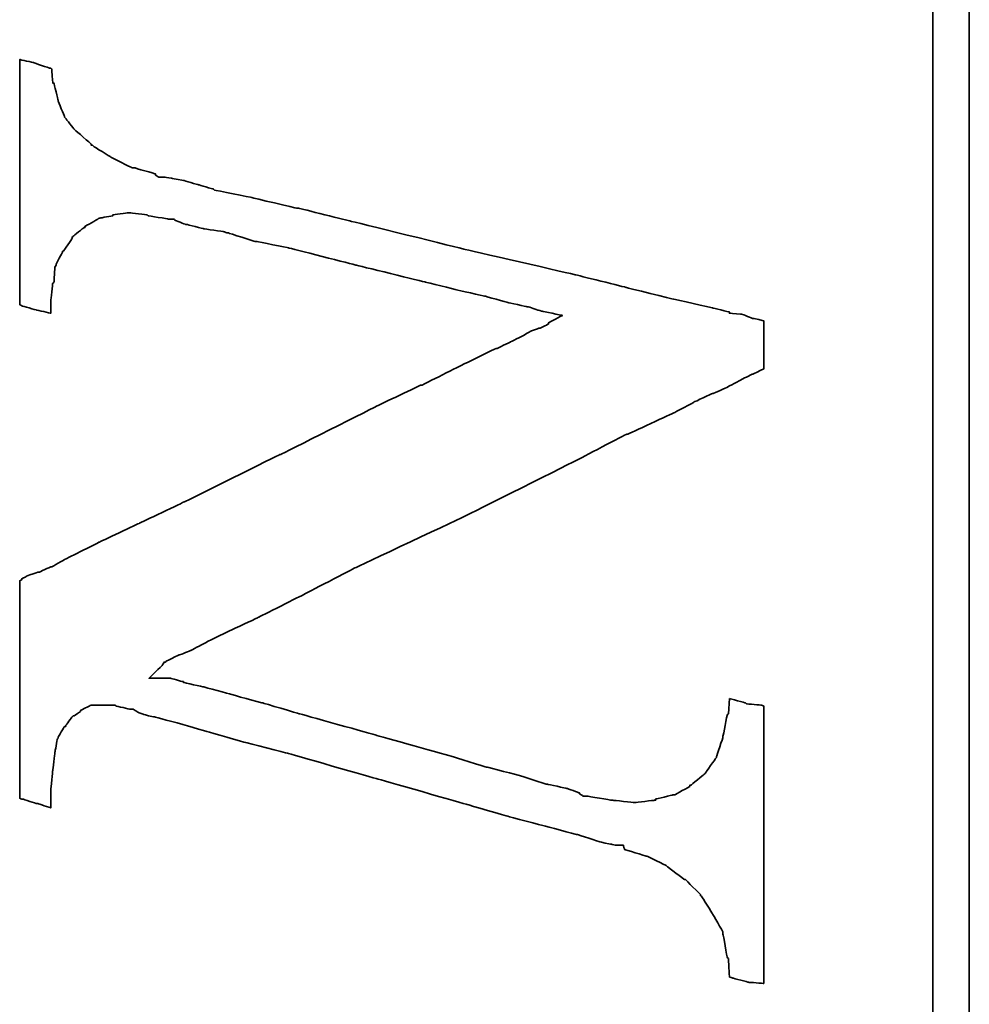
# Model space of a CAD drawing. Header units: millimetres. Extents: x 13 to 139, y 34 to 107.
# Tile 42 of 46: x 90.32 to 91.72, y 74.98 to 76.43. Entities that reach past the tile are written whole.
import ezdxf

# ---------------------------------------------------------------- set-up
doc = ezdxf.new("R2010")
doc.units = ezdxf.units.MM
doc.layers.add('DIM', color=4, linetype='CONTINUOUS')
doc.layers.add('layer 1', color=7, linetype='CONTINUOUS')

# ---------------------------------------------------------------- blocks, each defined once
blk = doc.blocks.new('TBI MOTION logo(完整正式版)')
at = {"layer": 'layer 1', "color": 22, "lineweight": 35}
for points, knots in [([(58.92625, -7.91875), (58.92625, -7.91875), (58.58625, -7.89375), (58.58625, -7.89375), (58.58625, -7.89375), (58.58625, -7.89375), (58.56625, -7.87125), (58.56625, -7.87125), (58.56625, -7.87125), (58.56625, -7.87125), (58.08375, -7.77375), (58.08375, -7.77375), (58.08375, -7.77375), (58.08375, -7.77375), (58.06125, -7.77375), (58.06125, -7.77375), (58.06125, -7.77375), (58.06125, -7.77375), (57.62625, -7.63125), (57.62625, -7.63125), (57.62625, -7.63125), (57.62625, -7.63125), (57.60625, -7.63125), (57.60625, -7.63125), (57.60625, -7.63125), (57.60625, -7.63125), (57.58125, -7.60625), (57.58125, -7.60625), (57.58125, -7.60625), (57.58125, -7.60625), (57.26625, -7.38875), (57.26625, -7.38875), (57.26625, -7.38875), (57.26625, -7.38875), (57.24625, -7.36875), (57.24625, -7.36875), (57.24625, -7.36875), (57.24625, -7.36875), (57.22125, -7.34375), (57.22125, -7.34375), (57.22125, -7.34375), (57.22125, -7.34375), (56.98125, -7.05375), (56.98125, -7.05375), (56.98125, -7.05375), (56.98125, -7.05375), (56.98125, -7.02875), (56.98125, -7.02875), (56.98125, -7.02875), (56.98125, -7.02875), (56.95625, -7.02875), (56.95625, -7.02875), (56.95625, -7.02875), (56.95625, -7.02875), (56.76625, -6.69625), (56.76625, -6.69625), (56.76625, -6.69625), (56.76625, -6.69625), (56.76625, -6.67125), (56.76625, -6.67125), (56.76625, -6.67125), (56.76625, -6.67125), (56.76625, -6.64875), (56.76625, -6.64875), (56.76625, -6.64875), (56.76625, -6.64875), (56.67125, -6.26375), (56.67125, -6.26375), (56.67125, -6.26375), (56.67125, -6.26375), (56.64625, -6.26375), (56.64625, -6.26375), (56.64625, -6.26375), (56.64625, -6.26375), (56.64625, -6.23875), (56.64625, -6.23875), (56.64625, -6.23875), (56.64625, -6.23875), (56.59625, -5.80875), (56.59625, -5.80875), (56.59625, -5.80875), (56.59625, -5.80875), (56.59625, -5.78375), (56.59625, -5.78375), (56.59625, -5.78375), (56.59625, -5.78375), (56.64625, -5.30375), (56.64625, -5.30375), (56.64625, -5.30375), (56.64625, -5.30375), (56.64625, -5.27875), (56.64625, -5.27875), (56.64625, -5.27875), (56.64625, -5.27875), (56.74125, -4.72875), (56.74125, -4.72875), (56.74125, -4.72875), (56.74125, -4.72875), (56.74125, -4.67875), (56.74125, -4.67875), (56.74125, -4.67875), (56.74125, -4.67875), (56.74125, -4.63375), (56.74125, -4.63375), (56.74125, -4.63375), (56.74125, -4.63375), (56.79125, -4.55875), (56.79125, -4.55875), (56.79125, -4.55875), (56.79125, -4.55875), (56.81125, -4.55875), (56.81125, -4.55875), (56.81125, -4.55875), (56.81125, -4.55875), (56.91125, -4.27375), (56.91125, -4.27375), (56.91125, -4.27375), (56.91125, -4.27375), (57.00625, -3.83874), (57.00625, -3.83874), (57.00625, -3.83874), (57.00625, -3.83874), (57.00625, -3.81374), (57.00625, -3.81374), (57.00625, -3.81374), (57.00625, -3.81374), (57.19875, -3.21374), (57.19875, -3.21374), (57.19875, -3.21374), (57.19875, -3.21374), (57.38625, -2.49625), (57.38625, -2.49625), (57.38625, -2.49625), (57.38625, -2.49625), (57.38625, -2.47374), (57.38625, -2.47374), (57.38625, -2.47374), (57.38625, -2.47374), (57.62625, -1.70375), (57.62625, -1.70375), (57.62625, -1.70375), (57.62625, -1.70375), (58.10625, 0.00125), (58.10625, 0.00125), (58.10625, 0.00125), (58.10625, 0.00125), (58.58625, 1.72625), (58.58625, 1.72625), (58.58625, 1.72625), (58.58625, 1.72625), (58.82625, 2.54125), (58.82625, 2.54125), (58.82625, 2.54125), (58.82625, 2.54125), (58.82625, 2.56374), (58.82625, 2.56374), (58.82625, 2.56374), (58.82625, 2.56374), (59.02125, 3.26125), (59.02125, 3.26125), (59.02125, 3.26125), (59.02125, 3.26125), (59.18625, 3.86125), (59.18625, 3.86125), (59.18625, 3.86125), (59.18625, 3.86125), (59.28625, 4.31875), (59.28625, 4.31875), (59.28625, 4.31875), (59.28625, 4.31875), (59.30625, 4.31875), (59.30625, 4.31875), (59.30625, 4.31875), (59.30625, 4.31875), (59.30625, 4.34125), (59.30625, 4.34125), (59.30625, 4.34125), (59.30625, 4.34125), (59.38125, 4.60625), (59.38125, 4.60625), (59.38125, 4.60625), (59.38125, 4.60625), (59.38125, 4.65125), (59.38125, 4.65125), (59.38125, 4.65125), (59.38125, 4.65125), (59.38125, 5.08625), (59.38125, 5.08625), (59.38125, 5.08625), (59.38125, 5.08625), (59.66625, 4.79624), (59.66625, 4.79624), (59.66625, 4.79624), (59.66625, 4.79624), (59.74125, 4.75124), (59.74125, 4.75124), (59.74125, 4.75124), (59.74125, 4.75124), (59.74125, 4.72624), (59.74125, 4.72624), (59.74125, 4.72624), (59.74125, 4.72624), (59.76125, 4.70124), (59.76125, 4.70124), (59.76125, 4.70124), (59.76125, 4.70124), (59.81125, 4.60625), (59.81125, 4.60625), (59.81125, 4.60625), (59.81125, 4.60625), (59.90625, 4.41125), (59.90625, 4.41125), (59.90625, 4.41125), (59.90625, 4.41125), (59.90625, 4.39125), (59.90625, 4.39125), (59.90625, 4.39125), (59.90625, 4.39125), (60.00375, 4.15124), (60.00375, 4.15124), (60.00375, 4.15124), (60.00375, 4.15124), (60.14625, 3.88374), (60.14625, 3.88374), (60.14625, 3.88374), (60.14625, 3.88374), (60.34125, 3.50124), (60.34125, 3.50124), (60.34125, 3.50124), (60.34125, 3.50124), (60.53125, 3.09125), (60.53125, 3.09125), (60.53125, 3.09125), (60.53125, 3.09125), (60.74625, 2.63625), (60.74625, 2.63625), (60.74625, 2.63625), (60.74625, 2.63625), (61.25125, 1.63124), (61.25125, 1.63124), (61.25125, 1.63124), (61.25125, 1.63124), (61.85125, 0.47625), (61.85125, 0.47625), (61.85125, 0.47625), (61.85125, 0.47625), (63.02625, -2.01874), (63.02625, -2.01874), (63.02625, -2.01874), (63.02625, -2.01874), (64.27625, -4.51374), (64.27625, -4.51374), (64.27625, -4.51374), (64.27625, -4.51374), (64.85125, -5.61375), (64.85125, -5.61375), (64.85125, -5.61375), (64.85125, -5.61375), (64.85125, -5.64125), (64.85125, -5.64125), (64.85125, -5.64125), (64.85125, -5.64125), (65.32875, -6.67125), (65.32875, -6.67125), (65.32875, -6.67125), (65.32875, -6.67125), (65.57125, -7.12875), (65.57125, -7.12875), (65.57125, -7.12875), (65.57125, -7.12875), (65.76125, -7.53625), (65.76125, -7.53625), (65.76125, -7.53625), (65.76125, -7.53625), (65.76125, -7.55625), (65.76125, -7.55625), (65.76125, -7.55625), (65.76125, -7.55625), (65.90375, -7.87125), (65.90375, -7.87125), (65.90375, -7.87125), (65.90375, -7.87125), (66.07125, -8.18125), (66.07125, -8.18125), (66.07125, -8.18125), (66.07125, -8.18125), (66.19125, -8.42375), (66.19125, -8.42375), (66.19125, -8.42375), (66.19125, -8.42375), (66.19125, -8.44375), (66.19125, -8.44375), (66.19125, -8.44375), (66.19125, -8.44375), (66.29125, -8.63875), (66.29125, -8.63875), (66.29125, -8.63875), (66.29125, -8.63875), (66.31125, -8.68625), (66.31125, -8.68625), (66.31125, -8.68625), (66.31125, -8.68625), (66.38375, -8.68625), (66.38375, -8.68625), (66.38375, -8.68625), (66.38375, -8.68625), (66.84125, -8.68625), (66.84125, -8.68625), (66.84125, -8.68625), (66.84125, -8.68625), (67.29625, -8.68625), (67.29625, -8.68625), (67.29625, -8.68625), (67.29625, -8.68625), (67.36625, -8.68625), (67.36625, -8.68625), (67.36625, -8.68625), (67.36625, -8.68625), (67.39125, -8.68625), (67.39125, -8.68625), (67.39125, -8.68625), (67.39125, -8.68625), (67.44125, -8.46875), (67.44125, -8.46875), (67.44125, -8.46875), (67.44125, -8.46875), (67.44125, -8.44375), (67.44125, -8.44375), (67.44125, -8.44375), (67.44125, -8.44375), (67.53625, -8.20375), (67.53625, -8.20375), (67.53625, -8.20375), (67.53625, -8.20375), (67.56125, -7.94375), (67.56125, -7.94375), (67.56125, -7.94375), (67.56125, -7.94375), (67.56125, -7.91875), (67.56125, -7.91875), (67.56125, -7.91875), (67.56125, -7.91875), (67.58625, -7.91875), (67.58625, -7.91875), (67.58625, -7.91875), (67.58625, -7.91875), (67.68125, -7.53625), (67.68125, -7.53625), (67.68125, -7.53625), (67.68125, -7.53625), (67.87375, -6.67125), (67.87375, -6.67125), (67.87375, -6.67125), (67.87375, -6.67125), (68.13625, -5.61375), (68.13625, -5.61375), (68.13625, -5.61375), (68.13625, -5.61375), (68.42375, -4.46374), (68.42375, -4.46374), (68.42375, -4.46374), (68.42375, -4.46374), (68.99875, -1.96874), (68.99875, -1.96874), (68.99875, -1.96874), (68.99875, -1.96874), (69.62625, 0.57625), (69.62625, 0.57625), (69.62625, 0.57625), (69.62625, 0.57625), (69.91125, 1.72625), (69.91125, 1.72625), (69.91125, 1.72625), (69.91125, 1.72625), (69.91125, 1.77625), (69.91125, 1.77625), (69.91125, 1.77625), (69.91125, 1.77625), (70.15125, 2.78124), (70.15125, 2.78124), (70.15125, 2.78124), (70.15125, 2.78124), (70.32125, 3.62125), (70.32125, 3.62125), (70.32125, 3.62125), (70.32125, 3.62125), (70.34125, 3.64625), (70.34125, 3.64625), (70.34125, 3.64625), (70.34125, 3.64625), (70.44125, 3.98125), (70.44125, 3.98125), (70.44125, 3.98125), (70.44125, 3.98125), (70.53625, 4.31875), (70.53625, 4.31875), (70.53625, 4.31875), (70.53625, 4.31875), (70.58125, 4.55875), (70.58125, 4.55875), (70.58125, 4.55875), (70.58125, 4.55875), (70.60625, 4.72624), (70.60625, 4.72624), (70.60625, 4.72624), (70.60625, 4.72624), (70.60625, 4.79624), (70.60625, 4.79624), (70.60625, 4.79624), (70.60625, 4.79624), (70.60625, 4.87125), (70.60625, 4.87125), (70.60625, 4.87125), (70.60625, 4.87125), (70.65625, 4.94125), (70.65625, 4.94125), (70.65625, 4.94125), (70.65625, 4.94125), (70.68125, 4.94125), (70.68125, 4.94125), (70.68125, 4.94125), (70.68125, 4.94125), (70.82125, 5.42125), (70.82125, 5.42125), (70.82125, 5.42125), (70.82125, 5.42125), (70.82125, 5.44625), (70.82125, 5.44625), (70.82125, 5.44625), (70.82125, 5.44625), (70.82125, 5.47125), (70.82125, 5.47125), (70.82125, 5.47125), (70.82125, 5.47125), (71.06125, 5.94625), (71.06125, 5.94625), (71.06125, 5.94625), (71.06125, 5.94625), (71.30125, 6.33124), (71.30125, 6.33124), (71.30125, 6.33124), (71.30125, 6.33124), (71.32625, 6.35625), (71.32625, 6.35625), (71.32625, 6.35625), (71.32625, 6.35625), (71.32625, 6.38124), (71.32625, 6.38124), (71.32625, 6.38124), (71.32625, 6.38124), (71.35125, 6.38124), (71.35125, 6.38124), (71.35125, 6.38124), (71.35125, 6.38124), (71.66125, 6.74125), (71.66125, 6.74125), (71.66125, 6.74125), (71.66125, 6.74125), (71.68625, 6.76625), (71.68625, 6.76625), (71.68625, 6.76625), (71.68625, 6.76625), (71.92625, 6.95624), (71.92625, 6.95624), (71.92625, 6.95624), (71.92625, 6.95624), (71.95125, 6.98125), (71.95125, 6.98125), (71.95125, 6.98125), (71.95125, 6.98125), (71.97625, 6.98125), (71.97625, 6.98125), (71.97625, 6.98125), (71.97625, 6.98125), (72.31125, 7.12624), (72.31125, 7.12624), (72.31125, 7.12624), (72.31125, 7.12624), (72.33375, 7.12624), (72.33375, 7.12624), (72.33375, 7.12624), (72.33375, 7.12624), (72.71625, 7.21875), (72.71625, 7.21875), (72.71625, 7.21875), (72.71625, 7.21875), (72.71625, 7.24624), (72.71625, 7.24624), (72.71625, 7.24624), (72.71625, 7.24624), (72.74125, 7.24624), (72.74125, 7.24624), (72.74125, 7.24624), (72.74125, 7.24624), (73.03124, 7.26624), (73.03124, 7.26624), (73.03124, 7.26624), (73.03124, 7.26624), (73.05375, 7.29125), (73.05375, 7.29125), (73.05375, 7.29125), (73.05375, 7.29125), (73.05375, 7.31625), (73.05375, 7.31625), (73.05375, 7.31625), (73.05375, 7.31625), (73.17625, 7.67625), (73.17625, 7.67625), (73.17625, 7.67625), (73.17625, 7.67625), (73.24625, 7.98625), (73.24625, 7.98625), (73.24625, 7.98625), (73.24625, 7.98625), (73.19625, 7.98625), (73.19625, 7.98625), (73.19625, 7.98625), (73.19625, 7.98625), (72.93625, 7.98625), (72.93625, 7.98625), (72.93625, 7.98625), (72.93625, 7.98625), (72.55125, 7.98625), (72.55125, 7.98625), (72.55125, 7.98625), (72.55125, 7.98625), (72.09625, 7.98625), (72.09625, 7.98625), (72.09625, 7.98625), (72.09625, 7.98625), (71.64125, 7.98625), (71.64125, 7.98625), (71.64125, 7.98625), (71.64125, 7.98625), (70.53625, 7.98625), (70.53625, 7.98625), (70.53625, 7.98625), (70.53625, 7.98625), (69.47875, 7.98625), (69.47875, 7.98625), (69.47875, 7.98625), (69.47875, 7.98625), (68.95125, 7.98625), (68.95125, 7.98625), (68.95125, 7.98625), (68.95125, 7.98625), (68.52125, 7.98625), (68.52125, 7.98625), (68.52125, 7.98625), (68.52125, 7.98625), (68.13625, 7.98625), (68.13625, 7.98625), (68.13625, 7.98625), (68.13625, 7.98625), (67.87375, 7.98625), (67.87375, 7.98625), (67.87375, 7.98625), (67.87375, 7.98625), (67.75125, 7.98625), (67.75125, 7.98625), (67.75125, 7.98625), (67.75125, 7.98625), (67.72625, 7.94125), (67.72625, 7.94125), (67.72625, 7.94125), (67.72625, 7.94125), (67.63125, 7.60625), (67.63125, 7.60625), (67.63125, 7.60625), (67.63125, 7.60625), (67.56125, 7.29125), (67.56125, 7.29125), (67.56125, 7.29125), (67.56125, 7.29125), (67.72625, 7.29125), (67.72625, 7.29125), (67.72625, 7.29125), (67.72625, 7.29125), (67.82625, 7.29125), (67.82625, 7.29125), (67.82625, 7.29125), (67.82625, 7.29125), (67.84625, 7.29125), (67.84625, 7.29125), (67.84625, 7.29125), (67.84625, 7.29125), (68.23125, 7.24624), (68.23125, 7.24624), (68.23125, 7.24624), (68.23125, 7.24624), (68.25875, 7.21875), (68.25875, 7.21875), (68.25875, 7.21875), (68.25875, 7.21875), (68.59125, 7.19624), (68.59125, 7.19624), (68.59125, 7.19624), (68.59125, 7.19624), (68.64125, 7.17125), (68.64125, 7.17125), (68.64125, 7.17125), (68.64125, 7.17125), (68.66625, 7.17125), (68.66625, 7.17125), (68.66625, 7.17125), (68.66625, 7.17125), (68.92625, 7.02624), (68.92625, 7.02624), (68.92625, 7.02624), (68.92625, 7.02624), (68.95125, 7.02624), (68.95125, 7.02624), (68.95125, 7.02624), (68.95125, 7.02624), (68.95125, 7.00624), (68.95125, 7.00624), (68.95125, 7.00624), (68.95125, 7.00624), (69.23875, 6.81125), (69.23875, 6.81125), (69.23875, 6.81125), (69.23875, 6.81125), (69.26625, 6.81125), (69.26625, 6.81125), (69.26625, 6.81125), (69.26625, 6.81125), (69.28625, 6.78625), (69.28625, 6.78625), (69.28625, 6.78625), (69.28625, 6.78625), (69.47875, 6.54875), (69.47875, 6.54875), (69.47875, 6.54875), (69.47875, 6.54875), (69.47875, 6.52375), (69.47875, 6.52375), (69.47875, 6.52375), (69.47875, 6.52375), (69.50625, 6.52375), (69.50625, 6.52375), (69.50625, 6.52375), (69.50625, 6.52375), (69.67125, 6.23625), (69.67125, 6.23625), (69.67125, 6.23625), (69.67125, 6.23625), (69.69375, 6.21125), (69.69375, 6.21125), (69.69375, 6.21125), (69.69375, 6.21125), (69.69375, 6.18625), (69.69375, 6.18625), (69.69375, 6.18625), (69.69375, 6.18625), (69.74625, 5.89875), (69.74625, 5.89875), (69.74625, 5.89875), (69.74625, 5.89875), (69.76625, 5.89875), (69.76625, 5.89875), (69.76625, 5.89875), (69.76625, 5.89875), (69.81375, 5.56625), (69.81375, 5.56625), (69.81375, 5.56625), (69.81375, 5.56625), (69.81375, 5.54125), (69.81375, 5.54125), (69.81375, 5.54125), (69.81375, 5.54125), (69.81375, 5.51625), (69.81375, 5.51625), (69.81375, 5.51625), (69.81375, 5.51625), (69.76625, 5.13125), (69.76625, 5.13125), (69.76625, 5.13125), (69.76625, 5.13125), (69.74625, 5.10874), (69.74625, 5.10874), (69.74625, 5.10874), (69.74625, 5.10874), (69.67125, 4.65125), (69.67125, 4.65125), (69.67125, 4.65125), (69.67125, 4.65125), (69.67125, 4.55875), (69.67125, 4.55875), (69.67125, 4.55875), (69.67125, 4.55875), (69.67125, 4.53125), (69.67125, 4.53125), (69.67125, 4.53125), (69.67125, 4.53125), (69.64625, 4.50874), (69.64625, 4.50874), (69.64625, 4.50874), (69.64625, 4.50874), (69.55125, 4.27125), (69.55125, 4.27125), (69.55125, 4.27125), (69.55125, 4.27125), (69.55125, 4.24625), (69.55125, 4.24625), (69.55125, 4.24625), (69.55125, 4.24625), (69.45375, 3.86125), (69.45375, 3.86125), (69.45375, 3.86125), (69.45375, 3.86125), (69.38625, 3.40624), (69.38625, 3.40624), (69.38625, 3.40624), (69.38625, 3.40624), (69.35875, 3.33125), (69.35875, 3.33125), (69.35875, 3.33125), (69.35875, 3.33125), (69.35875, 3.30875), (69.35875, 3.30875), (69.35875, 3.30875), (69.35875, 3.30875), (69.16625, 2.71125), (69.16625, 2.71125), (69.16625, 2.71125), (69.16625, 2.71125), (69.16625, 2.66375), (69.16625, 2.66375), (69.16625, 2.66375), (69.16625, 2.66375), (69.02625, 1.96374), (69.02625, 1.96374), (69.02625, 1.96374), (69.02625, 1.96374), (68.64125, 0.45624), (68.64125, 0.45624), (68.64125, 0.45624), (68.64125, 0.45624), (68.25875, -1.10625), (68.25875, -1.10625), (68.25875, -1.10625), (68.25875, -1.10625), (68.08625, -1.80125), (68.08625, -1.80125), (68.08625, -1.80125), (68.08625, -1.80125), (67.94625, -2.42625), (67.94625, -2.42625), (67.94625, -2.42625), (67.94625, -2.42625), (67.80125, -2.95375), (67.80125, -2.95375), (67.80125, -2.95375), (67.80125, -2.95375), (67.70625, -3.38375), (67.70625, -3.38375), (67.70625, -3.38375), (67.70625, -3.38375), (67.70625, -3.40875), (67.70625, -3.40875), (67.70625, -3.40875), (67.70625, -3.40875), (67.63125, -3.62375), (67.63125, -3.62375), (67.63125, -3.62375), (67.63125, -3.62375), (67.60625, -3.72125), (67.60625, -3.72125), (67.60625, -3.72125), (67.60625, -3.72125), (67.51125, -4.17375), (67.51125, -4.17375), (67.51125, -4.17375), (67.51125, -4.17375), (67.34625, -3.86374), (67.34625, -3.86374), (67.34625, -3.86374), (67.34625, -3.86374), (67.32125, -3.86374), (67.32125, -3.86374), (67.32125, -3.86374), (67.32125, -3.86374), (67.27125, -3.76874), (67.27125, -3.76874), (67.27125, -3.76874), (67.27125, -3.76874), (67.22625, -3.67374), (67.22625, -3.67374), (67.22625, -3.67374), (67.22625, -3.67374), (67.22625, -3.64875), (67.22625, -3.64875), (67.22625, -3.64875), (67.22625, -3.64875), (67.15125, -3.45375), (67.15125, -3.45375), (67.15125, -3.45375), (67.15125, -3.45375), (67.05625, -3.28875), (67.05625, -3.28875), (67.05625, -3.28875), (67.05625, -3.28875), (66.91125, -3.00125), (66.91125, -3.00125), (66.91125, -3.00125), (66.91125, -3.00125), (66.77125, -2.71375), (66.77125, -2.71375), (66.77125, -2.71375), (66.77125, -2.71375), (66.77125, -2.68875), (66.77125, -2.68875), (66.77125, -2.68875), (66.77125, -2.68875), (66.41125, -1.94374), (66.41125, -1.94374), (66.41125, -1.94374), (66.41125, -1.94374), (65.95125, -1.03375), (65.95125, -1.03375), (65.95125, -1.03375), (65.95125, -1.03375), (65.95125, -1.00875), (65.95125, -1.00875), (65.95125, -1.00875), (65.95125, -1.00875), (65.49625, -0.04874), (65.49625, -0.04874), (65.49625, -0.04874), (65.49625, -0.04874), (64.39375, 2.13624), (64.39375, 2.13624), (64.39375, 2.13624), (64.39375, 2.13624), (64.39375, 2.15624), (64.39375, 2.15624), (64.39375, 2.15624), (64.39375, 2.15624), (63.33625, 4.29125), (63.33625, 4.29125), (63.33625, 4.29125), (63.33625, 4.29125), (62.85625, 5.30125), (62.85625, 5.30125), (62.85625, 5.30125), (62.85625, 5.30125), (62.42625, 6.21125), (62.42625, 6.21125), (62.42625, 6.21125), (62.42625, 6.21125), (62.04125, 6.98125), (62.04125, 6.98125), (62.04125, 6.98125), (62.04125, 6.98125), (61.87375, 7.26624), (61.87375, 7.26624), (61.87375, 7.26624), (61.87375, 7.26624), (61.87375, 7.29125), (61.87375, 7.29125), (61.87375, 7.29125), (61.87375, 7.29125), (61.75625, 7.55625), (61.75625, 7.55625), (61.75625, 7.55625), (61.75625, 7.55625), (61.75625, 7.58124), (61.75625, 7.58124), (61.75625, 7.58124), (61.75625, 7.58124), (61.68375, 7.79375), (61.68375, 7.79375), (61.68375, 7.79375), (61.68375, 7.79375), (61.61125, 7.94125), (61.61125, 7.94125), (61.61125, 7.94125), (61.61125, 7.94125), (61.58625, 7.94125), (61.58625, 7.94125), (61.58625, 7.94125), (61.58625, 7.94125), (61.56375, 7.98625), (61.56375, 7.98625), (61.56375, 7.98625), (61.56375, 7.98625), (61.41875, 7.98625), (61.41875, 7.98625), (61.41875, 7.98625), (61.41875, 7.98625), (61.18125, 7.98625), (61.18125, 7.98625), (61.18125, 7.98625), (61.18125, 7.98625), (60.84125, 7.98625), (60.84125, 7.98625), (60.84125, 7.98625), (60.84125, 7.98625), (60.02625, 7.98625), (60.02625, 7.98625), (60.02625, 7.98625), (60.02625, 7.98625), (59.11625, 7.98625), (59.11625, 7.98625), (59.11625, 7.98625), (59.11625, 7.98625), (58.15625, 7.98625), (58.15625, 7.98625), (58.15625, 7.98625), (58.15625, 7.98625), (57.34125, 7.98625), (57.34125, 7.98625), (57.34125, 7.98625), (57.34125, 7.98625), (57.00625, 7.98625), (57.00625, 7.98625), (57.00625, 7.98625), (57.00625, 7.98625), (56.76625, 7.98625), (56.76625, 7.98625), (56.76625, 7.98625), (56.76625, 7.98625), (56.69125, 7.98625), (56.69125, 7.98625), (56.69125, 7.98625), (56.69125, 7.98625), (56.67125, 7.94125), (56.67125, 7.94125), (56.67125, 7.94125), (56.67125, 7.94125), (56.67125, 7.91625), (56.67125, 7.91625), (56.67125, 7.91625), (56.67125, 7.91625), (56.57125, 7.60625), (56.57125, 7.60625), (56.57125, 7.60625), (56.57125, 7.60625), (56.57125, 7.58124), (56.57125, 7.58124), (56.57125, 7.58124), (56.57125, 7.58124), (56.47625, 7.29125), (56.47625, 7.29125), (56.47625, 7.29125), (56.47625, 7.29125), (56.57125, 7.29125), (56.57125, 7.29125), (56.57125, 7.29125), (56.57125, 7.29125), (56.76625, 7.29125), (56.76625, 7.29125), (56.76625, 7.29125), (56.76625, 7.29125), (56.86125, 7.29125), (56.86125, 7.29125), (56.86125, 7.29125), (56.86125, 7.29125), (56.88625, 7.29125), (56.88625, 7.29125), (56.88625, 7.29125), (56.88625, 7.29125), (57.31625, 7.24624), (57.31625, 7.24624), (57.31625, 7.24624), (57.31625, 7.24624), (57.70125, 7.19624), (57.70125, 7.19624), (57.70125, 7.19624), (57.70125, 7.19624), (57.72625, 7.19624), (57.72625, 7.19624), (57.72625, 7.19624), (57.72625, 7.19624), (58.01125, 7.14624), (58.01125, 7.14624), (58.01125, 7.14624), (58.01125, 7.14624), (58.03625, 7.12624), (58.03625, 7.12624), (58.03625, 7.12624), (58.03625, 7.12624), (58.06125, 7.12624), (58.06125, 7.12624), (58.06125, 7.12624), (58.06125, 7.12624), (58.30125, 6.98125), (58.30125, 6.98125), (58.30125, 6.98125), (58.30125, 6.98125), (58.30125, 6.95624), (58.30125, 6.95624), (58.30125, 6.95624), (58.30125, 6.95624), (58.32375, 6.95624), (58.32375, 6.95624), (58.32375, 6.95624), (58.32375, 6.95624), (58.51625, 6.81125), (58.51625, 6.81125), (58.51625, 6.81125), (58.51625, 6.81125), (58.54125, 6.78625), (58.54125, 6.78625), (58.54125, 6.78625), (58.54125, 6.78625), (58.54125, 6.76625), (58.54125, 6.76625), (58.54125, 6.76625), (58.54125, 6.76625), (58.63625, 6.62124), (58.63625, 6.62124), (58.63625, 6.62124), (58.63625, 6.62124), (58.65875, 6.62124), (58.65875, 6.62124), (58.65875, 6.62124), (58.65875, 6.62124), (58.75625, 6.42625), (58.75625, 6.42625), (58.75625, 6.42625), (58.75625, 6.42625), (58.77875, 6.38124), (58.77875, 6.38124), (58.77875, 6.38124), (58.77875, 6.38124), (58.77875, 6.33124), (58.77875, 6.33124), (58.77875, 6.33124), (58.77875, 6.33124), (58.77875, 6.09125), (58.77875, 6.09125), (58.77875, 6.09125), (58.77875, 6.09125), (58.77875, 5.85125), (58.77875, 5.85125), (58.77875, 5.85125), (58.77875, 5.85125), (58.75625, 5.82625), (58.75625, 5.82625), (58.75625, 5.82625), (58.75625, 5.82625), (58.68625, 5.51625), (58.68625, 5.51625), (58.68625, 5.51625), (58.68625, 5.51625), (58.68625, 5.47125), (58.68625, 5.47125), (58.68625, 5.47125), (58.68625, 5.47125), (58.68625, 5.44625), (58.68625, 5.44625), (58.68625, 5.44625), (58.68625, 5.44625), (58.65875, 5.39625), (58.65875, 5.39625), (58.65875, 5.39625), (58.65875, 5.39625), (58.61125, 5.32624), (58.61125, 5.32624), (58.61125, 5.32624), (58.61125, 5.32624), (58.56625, 5.20375), (58.56625, 5.20375), (58.56625, 5.20375), (58.56625, 5.20375), (58.51625, 4.99125), (58.51625, 4.99125), (58.51625, 4.99125), (58.51625, 4.99125), (58.51625, 4.96625), (58.51625, 4.96625), (58.51625, 4.96625), (58.51625, 4.96625), (58.37125, 4.43625), (58.37125, 4.43625), (58.37125, 4.43625), (58.37125, 4.43625), (58.18125, 3.76625), (58.18125, 3.76625), (58.18125, 3.76625), (58.18125, 3.76625), (57.94125, 2.92624), (57.94125, 2.92624), (57.94125, 2.92624), (57.94125, 2.92624), (57.70125, 1.98874), (57.70125, 1.98874), (57.70125, 1.98874), (57.70125, 1.98874), (57.12625, -0.02374), (57.12625, -0.02374), (57.12625, -0.02374), (57.12625, -0.02374), (56.55125, -2.03875), (56.55125, -2.03875), (56.55125, -2.03875), (56.55125, -2.03875), (56.28625, -2.95375), (56.28625, -2.95375), (56.28625, -2.95375), (56.28625, -2.95375), (56.07125, -3.76874), (56.07125, -3.76874), (56.07125, -3.76874), (56.07125, -3.76874), (55.87625, -4.48874), (55.87625, -4.48874), (55.87625, -4.48874), (55.87625, -4.48874), (55.87625, -4.51374), (55.87625, -4.51374), (55.87625, -4.51374), (55.87625, -4.51374), (55.71125, -5.01625), (55.71125, -5.01625), (55.71125, -5.01625), (55.71125, -5.01625), (55.66125, -5.25375), (55.66125, -5.25375), (55.66125, -5.25375), (55.66125, -5.25375), (55.66125, -5.27875), (55.66125, -5.27875), (55.66125, -5.27875), (55.66125, -5.27875), (55.63625, -5.37375), (55.63625, -5.37375), (55.63625, -5.37375), (55.63625, -5.37375), (55.63625, -5.42375), (55.63625, -5.42375), (55.63625, -5.42375), (55.63625, -5.42375), (55.63625, -5.54125), (55.63625, -5.54125), (55.63625, -5.54125), (55.63625, -5.54125), (55.54125, -5.56875), (55.54125, -5.56875), (55.54125, -5.56875), (55.54125, -5.56875), (55.39625, -6.04875), (55.39625, -6.04875), (55.39625, -6.04875), (55.39625, -6.04875), (55.39625, -6.06875), (55.39625, -6.06875), (55.39625, -6.06875), (55.39625, -6.06875), (55.18125, -6.50375), (55.18125, -6.50375), (55.18125, -6.50375), (55.18125, -6.50375), (55.15625, -6.52875), (55.15625, -6.52875), (55.15625, -6.52875), (55.15625, -6.52875), (54.86875, -6.91125), (54.86875, -6.91125), (54.86875, -6.91125), (54.86875, -6.91125), (54.86875, -6.93375), (54.86875, -6.93375), (54.86875, -6.93375), (54.86875, -6.93375), (54.53125, -7.26875), (54.53125, -7.26875), (54.53125, -7.26875), (54.53125, -7.26875), (54.51125, -7.26875), (54.51125, -7.26875), (54.51125, -7.26875), (54.51125, -7.26875), (54.48625, -7.29625), (54.48625, -7.29625), (54.48625, -7.29625), (54.48625, -7.29625), (54.10375, -7.53625), (54.10375, -7.53625), (54.10375, -7.53625), (54.10375, -7.53625), (53.69625, -7.77375), (53.69625, -7.77375), (53.69625, -7.77375), (53.69625, -7.77375), (53.67125, -7.77375), (53.67125, -7.77375), (53.67125, -7.77375), (53.67125, -7.77375), (53.64625, -7.77375), (53.64625, -7.77375), (53.64625, -7.77375), (53.64625, -7.77375), (53.11625, -7.87125), (53.11625, -7.87125), (53.11625, -7.87125), (53.11625, -7.87125), (53.09625, -7.89375), (53.09625, -7.89375), (53.09625, -7.89375), (53.09625, -7.89375), (52.68625, -7.91875), (52.68625, -7.91875), (52.68625, -7.91875), (52.68625, -7.91875), (52.66125, -7.99125), (52.66125, -7.99125), (52.66125, -7.99125), (52.66125, -7.99125), (52.56625, -8.34875), (52.56625, -8.34875), (52.56625, -8.34875), (52.56625, -8.34875), (52.54125, -8.68625), (52.54125, -8.68625), (52.54125, -8.68625), (52.54125, -8.68625), (52.58875, -8.68625), (52.58875, -8.68625), (52.58875, -8.68625), (52.58875, -8.68625), (52.87625, -8.68625), (52.87625, -8.68625), (52.87625, -8.68625), (52.87625, -8.68625), (53.33625, -8.68625), (53.33625, -8.68625), (53.33625, -8.68625), (53.33625, -8.68625), (53.79125, -8.68625), (53.79125, -8.68625), (53.79125, -8.68625), (53.79125, -8.68625), (54.36625, -8.68625), (54.36625, -8.68625), (54.36625, -8.68625), (54.36625, -8.68625), (55.59125, -8.68625), (55.59125, -8.68625), (55.59125, -8.68625), (55.59125, -8.68625), (56.76625, -8.68625), (56.76625, -8.68625), (56.76625, -8.68625), (56.76625, -8.68625), (57.34125, -8.68625), (57.34125, -8.68625), (57.34125, -8.68625), (57.34125, -8.68625), (57.82125, -8.68625), (57.82125, -8.68625), (57.82125, -8.68625), (57.82125, -8.68625), (58.25125, -8.68625), (58.25125, -8.68625), (58.25125, -8.68625), (58.25125, -8.68625), (58.58625, -8.68625), (58.58625, -8.68625), (58.58625, -8.68625), (58.58625, -8.68625), (58.75625, -8.68625), (58.75625, -8.68625), (58.75625, -8.68625), (58.75625, -8.68625), (58.77875, -8.63875), (58.77875, -8.63875), (58.77875, -8.63875), (58.77875, -8.63875), (58.80625, -8.30375), (58.80625, -8.30375), (58.80625, -8.30375), (58.80625, -8.30375), (58.82625, -8.27875), (58.82625, -8.27875), (58.82625, -8.27875), (58.82625, -8.27875), (58.92625, -7.91875), (58.92625, -7.91875)], [0, 0, 0, 0, 0.003125, 0.003125, 0.003125, 0.00312501, 0.00625, 0.00625, 0.00625, 0.00625001, 0.009375, 0.009375, 0.009375, 0.00937501, 0.0125, 0.0125, 0.0125, 0.01250001, 0.015625, 0.015625, 0.015625, 0.01562501, 0.01875, 0.01875, 0.01875, 0.01875001, 0.021875, 0.021875, 0.021875, 0.02187501, 0.025, 0.025, 0.025, 0.02500001, 0.028125, 0.028125, 0.028125, 0.02812501, 0.03125, 0.03125, 0.03125, 0.03125001, 0.034375, 0.034375, 0.034375, 0.03437501, 0.0375, 0.0375, 0.0375, 0.03750001, 0.040625, 0.040625, 0.040625, 0.04062501, 0.04375, 0.04375, 0.04375, 0.04375001, 0.046875, 0.046875, 0.046875, 0.04687501, 0.05, 0.05, 0.05, 0.05000001, 0.053125, 0.053125, 0.053125, 0.05312501, 0.05625, 0.05625, 0.05625, 0.05625001, 0.059375, 0.059375, 0.059375, 0.05937501, 0.0625, 0.0625, 0.0625, 0.06250001, 0.065625, 0.065625, 0.065625, 0.06562501, 0.06875, 0.06875, 0.06875, 0.06875001, 0.071875, 0.071875, 0.071875, 0.07187501, 0.075, 0.075, 0.075, 0.07500001, 0.078125, 0.078125, 0.078125, 0.07812501, 0.08125, 0.08125, 0.08125, 0.08125001, 0.084375, 0.084375, 0.084375, 0.08437501, 0.0875, 0.0875, 0.0875, 0.08750001, 0.090625, 0.090625, 0.090625, 0.09062501, 0.09375, 0.09375, 0.09375, 0.09375001, 0.096875, 0.096875, 0.096875, 0.09687501, 0.1, 0.1, 0.1, 0.10000001, 0.103125, 0.103125, 0.103125, 0.10312501, 0.10625, 0.10625, 0.10625, 0.10625001, 0.109375, 0.109375, 0.109375, 0.10937501, 0.1125, 0.1125, 0.1125, 0.11250001, 0.115625, 0.115625, 0.115625, 0.11562501, 0.11875, 0.11875, 0.11875, 0.11875001, 0.121875, 0.121875, 0.121875, 0.12187501, 0.125, 0.125, 0.125, 0.12500001, 0.128125, 0.128125, 0.128125, 0.12812501, 0.13125, 0.13125, 0.13125, 0.13125001, 0.134375, 0.134375, 0.134375, 0.13437501, 0.1375, 0.1375, 0.1375, 0.13750001, 0.140625, 0.140625, 0.140625, 0.14062501, 0.14375, 0.14375, 0.14375, 0.14375001, 0.146875, 0.146875, 0.146875, 0.14687501, 0.15, 0.15, 0.15, 0.15000001, 0.153125, 0.153125, 0.153125, 0.15312501, 0.15625, 0.15625, 0.15625, 0.15625001, 0.159375, 0.159375, 0.159375, 0.15937501, 0.1625, 0.1625, 0.1625, 0.16250001, 0.165625, 0.165625, 0.165625, 0.16562501, 0.16875, 0.16875, 0.16875, 0.16875001, 0.171875, 0.171875, 0.171875, 0.17187501, 0.175, 0.175, 0.175, 0.17500001, 0.178125, 0.178125, 0.178125, 0.17812501, 0.18125, 0.18125, 0.18125, 0.18125001, 0.184375, 0.184375, 0.184375, 0.18437501, 0.1875, 0.1875, 0.1875, 0.18750001, 0.190625, 0.190625, 0.190625, 0.19062501, 0.19375, 0.19375, 0.19375, 0.19375001, 0.196875, 0.196875, 0.196875, 0.19687501, 0.2, 0.2, 0.2, 0.20000001, 0.203125, 0.203125, 0.203125, 0.20312501, 0.20625, 0.20625, 0.20625, 0.20625001, 0.209375, 0.209375, 0.209375, 0.20937501, 0.2125, 0.2125, 0.2125, 0.21250001, 0.215625, 0.215625, 0.215625, 0.21562501, 0.21875, 0.21875, 0.21875, 0.21875001, 0.221875, 0.221875, 0.221875, 0.22187501, 0.225, 0.225, 0.225, 0.22500001, 0.228125, 0.228125, 0.228125, 0.22812501, 0.23125, 0.23125, 0.23125, 0.23125001, 0.234375, 0.234375, 0.234375, 0.23437501, 0.2375, 0.2375, 0.2375, 0.23750001, 0.240625, 0.240625, 0.240625, 0.24062501, 0.24375, 0.24375, 0.24375, 0.24375001, 0.246875, 0.246875, 0.246875, 0.24687501, 0.25, 0.25, 0.25, 0.25000001, 0.253125, 0.253125, 0.253125, 0.25312501, 0.25625, 0.25625, 0.25625, 0.25625001, 0.259375, 0.259375, 0.259375, 0.25937501, 0.2625, 0.2625, 0.2625, 0.26250001, 0.265625, 0.265625, 0.265625, 0.26562501, 0.26875, 0.26875, 0.26875, 0.26875001, 0.271875, 0.271875, 0.271875, 0.27187501, 0.275, 0.275, 0.275, 0.27500001, 0.278125, 0.278125, 0.278125, 0.27812501, 0.28125, 0.28125, 0.28125, 0.28125001, 0.284375, 0.284375, 0.284375, 0.28437501, 0.2875, 0.2875, 0.2875, 0.28750001, 0.290625, 0.290625, 0.290625, 0.29062501, 0.29375, 0.29375, 0.29375, 0.29375001, 0.296875, 0.296875, 0.296875, 0.29687501, 0.3, 0.3, 0.3, 0.30000001, 0.303125, 0.303125, 0.303125, 0.30312501, 0.30625, 0.30625, 0.30625, 0.30625001, 0.309375, 0.309375, 0.309375, 0.30937501, 0.3125, 0.3125, 0.3125, 0.31250001, 0.315625, 0.315625, 0.315625, 0.31562501, 0.31875, 0.31875, 0.31875, 0.31875001, 0.321875, 0.321875, 0.321875, 0.32187501, 0.325, 0.325, 0.325, 0.32500001, 0.328125, 0.328125, 0.328125, 0.32812501, 0.33125, 0.33125, 0.33125, 0.33125001, 0.334375, 0.334375, 0.334375, 0.33437501, 0.3375, 0.3375, 0.3375, 0.33750001, 0.340625, 0.340625, 0.340625, 0.34062501, 0.34375, 0.34375, 0.34375, 0.34375001, 0.346875, 0.346875, 0.346875, 0.34687501, 0.35, 0.35, 0.35, 0.35000001, 0.353125, 0.353125, 0.353125, 0.35312501, 0.35625, 0.35625, 0.35625, 0.35625001, 0.359375, 0.359375, 0.359375, 0.35937501, 0.3625, 0.3625, 0.3625, 0.36250001, 0.365625, 0.365625, 0.365625, 0.36562501, 0.36875, 0.36875, 0.36875, 0.36875001, 0.371875, 0.371875, 0.371875, 0.37187501, 0.375, 0.375, 0.375, 0.37500001, 0.378125, 0.378125, 0.378125, 0.37812501, 0.38125, 0.38125, 0.38125, 0.38125001, 0.384375, 0.384375, 0.384375, 0.38437501, 0.3875, 0.3875, 0.3875, 0.38750001, 0.390625, 0.390625, 0.390625, 0.39062501, 0.39375, 0.39375, 0.39375, 0.39375001, 0.396875, 0.396875, 0.396875, 0.39687501, 0.4, 0.4, 0.4, 0.40000001, 0.403125, 0.403125, 0.403125, 0.40312501, 0.40625, 0.40625, 0.40625, 0.40625001, 0.409375, 0.409375, 0.409375, 0.40937501, 0.4125, 0.4125, 0.4125, 0.41250001, 0.415625, 0.415625, 0.415625, 0.41562501, 0.41875, 0.41875, 0.41875, 0.41875001, 0.421875, 0.421875, 0.421875, 0.42187501, 0.425, 0.425, 0.425, 0.42500001, 0.428125, 0.428125, 0.428125, 0.42812501, 0.43125, 0.43125, 0.43125, 0.43125001, 0.434375, 0.434375, 0.434375, 0.43437501, 0.4375, 0.4375, 0.4375, 0.43750001, 0.440625, 0.440625, 0.440625, 0.44062501, 0.44375, 0.44375, 0.44375, 0.44375001, 0.446875, 0.446875, 0.446875, 0.44687501, 0.45, 0.45, 0.45, 0.45000001, 0.453125, 0.453125, 0.453125, 0.45312501, 0.45625, 0.45625, 0.45625, 0.45625001, 0.459375, 0.459375, 0.459375, 0.45937501, 0.4625, 0.4625, 0.4625, 0.46250001, 0.465625, 0.465625, 0.465625, 0.46562501, 0.46875, 0.46875, 0.46875, 0.46875001, 0.471875, 0.471875, 0.471875, 0.47187501, 0.475, 0.475, 0.475, 0.47500001, 0.478125, 0.478125, 0.478125, 0.47812501, 0.48125, 0.48125, 0.48125, 0.48125001, 0.484375, 0.484375, 0.484375, 0.48437501, 0.4875, 0.4875, 0.4875, 0.48750001, 0.490625, 0.490625, 0.490625, 0.49062501, 0.49375, 0.49375, 0.49375, 0.49375001, 0.496875, 0.496875, 0.496875, 0.49687501, 0.5, 0.5, 0.5, 0.50000001, 0.503125, 0.503125, 0.503125, 0.50312501, 0.50625, 0.50625, 0.50625, 0.50625001, 0.509375, 0.509375, 0.509375, 0.50937501, 0.5125, 0.5125, 0.5125, 0.51250001, 0.515625, 0.515625, 0.515625, 0.51562501, 0.51875, 0.51875, 0.51875, 0.51875001, 0.521875, 0.521875, 0.521875, 0.52187501, 0.525, 0.525, 0.525, 0.52500001, 0.528125, 0.528125, 0.528125, 0.52812501, 0.53125, 0.53125, 0.53125, 0.53125001, 0.534375, 0.534375, 0.534375, 0.53437501, 0.5375, 0.5375, 0.5375, 0.53750001, 0.540625, 0.540625, 0.540625, 0.54062501, 0.54375, 0.54375, 0.54375, 0.54375001, 0.546875, 0.546875, 0.546875, 0.54687501, 0.55, 0.55, 0.55, 0.55000001, 0.553125, 0.553125, 0.553125, 0.55312501, 0.55625, 0.55625, 0.55625, 0.55625001, 0.559375, 0.559375, 0.559375, 0.55937501, 0.5625, 0.5625, 0.5625, 0.56250001, 0.565625, 0.565625, 0.565625, 0.56562501, 0.56875, 0.56875, 0.56875, 0.56875001, 0.571875, 0.571875, 0.571875, 0.57187501, 0.575, 0.575, 0.575, 0.57500001, 0.578125, 0.578125, 0.578125, 0.57812501, 0.58125, 0.58125, 0.58125, 0.58125001, 0.584375, 0.584375, 0.584375, 0.58437501, 0.5875, 0.5875, 0.5875, 0.58750001, 0.590625, 0.590625, 0.590625, 0.59062501, 0.59375, 0.59375, 0.59375, 0.59375001, 0.596875, 0.596875, 0.596875, 0.59687501, 0.6, 0.6, 0.6, 0.60000001, 0.603125, 0.603125, 0.603125, 0.60312501, 0.60625, 0.60625, 0.60625, 0.60625001, 0.609375, 0.609375, 0.609375, 0.60937501, 0.6125, 0.6125, 0.6125, 0.61250001, 0.615625, 0.615625, 0.615625, 0.61562501, 0.61875, 0.61875, 0.61875, 0.61875001, 0.621875, 0.621875, 0.621875, 0.62187501, 0.625, 0.625, 0.625, 0.62500001, 0.628125, 0.628125, 0.628125, 0.62812501, 0.63125, 0.63125, 0.63125, 0.63125001, 0.634375, 0.634375, 0.634375, 0.63437501, 0.6375, 0.6375, 0.6375, 0.63750001, 0.640625, 0.640625, 0.640625, 0.64062501, 0.64375, 0.64375, 0.64375, 0.64375001, 0.646875, 0.646875, 0.646875, 0.64687501, 0.65, 0.65, 0.65, 0.65000001, 0.653125, 0.653125, 0.653125, 0.65312501, 0.65625, 0.65625, 0.65625, 0.65625001, 0.659375, 0.659375, 0.659375, 0.65937501, 0.6625, 0.6625, 0.6625, 0.66250001, 0.665625, 0.665625, 0.665625, 0.66562501, 0.66875, 0.66875, 0.66875, 0.66875001, 0.671875, 0.671875, 0.671875, 0.67187501, 0.675, 0.675, 0.675, 0.67500001, 0.678125, 0.678125, 0.678125, 0.67812501, 0.68125, 0.68125, 0.68125, 0.68125001, 0.684375, 0.684375, 0.684375, 0.68437501, 0.6875, 0.6875, 0.6875, 0.68750001, 0.690625, 0.690625, 0.690625, 0.69062501, 0.69375, 0.69375, 0.69375, 0.69375001, 0.696875, 0.696875, 0.696875, 0.69687501, 0.7, 0.7, 0.7, 0.70000001, 0.703125, 0.703125, 0.703125, 0.70312501, 0.70625, 0.70625, 0.70625, 0.70625001, 0.709375, 0.709375, 0.709375, 0.70937501, 0.7125, 0.7125, 0.7125, 0.71250001, 0.715625, 0.715625, 0.715625, 0.71562501, 0.71875, 0.71875, 0.71875, 0.71875001, 0.721875, 0.721875, 0.721875, 0.72187501, 0.725, 0.725, 0.725, 0.72500001, 0.728125, 0.728125, 0.728125, 0.72812501, 0.73125, 0.73125, 0.73125, 0.73125001, 0.734375, 0.734375, 0.734375, 0.73437501, 0.7375, 0.7375, 0.7375, 0.73750001, 0.740625, 0.740625, 0.740625, 0.74062501, 0.74375, 0.74375, 0.74375, 0.74375001, 0.746875, 0.746875, 0.746875, 0.74687501, 0.75, 0.75, 0.75, 0.75000001, 0.753125, 0.753125, 0.753125, 0.75312501, 0.75625, 0.75625, 0.75625, 0.75625001, 0.759375, 0.759375, 0.759375, 0.75937501, 0.7625, 0.7625, 0.7625, 0.76250001, 0.765625, 0.765625, 0.765625, 0.76562501, 0.76875, 0.76875, 0.76875, 0.76875001, 0.771875, 0.771875, 0.771875, 0.77187501, 0.775, 0.775, 0.775, 0.77500001, 0.778125, 0.778125, 0.778125, 0.77812501, 0.78125, 0.78125, 0.78125, 0.78125001, 0.784375, 0.784375, 0.784375, 0.78437501, 0.7875, 0.7875, 0.7875, 0.78750001, 0.790625, 0.790625, 0.790625, 0.79062501, 0.79375, 0.79375, 0.79375, 0.79375001, 0.796875, 0.796875, 0.796875, 0.79687501, 0.8, 0.8, 0.8, 0.80000001, 0.803125, 0.803125, 0.803125, 0.80312501, 0.80625, 0.80625, 0.80625, 0.80625001, 0.809375, 0.809375, 0.809375, 0.80937501, 0.8125, 0.8125, 0.8125, 0.81250001, 0.815625, 0.815625, 0.815625, 0.81562501, 0.81875, 0.81875, 0.81875, 0.81875001, 0.821875, 0.821875, 0.821875, 0.82187501, 0.825, 0.825, 0.825, 0.82500001, 0.828125, 0.828125, 0.828125, 0.82812501, 0.83125, 0.83125, 0.83125, 0.83125001, 0.834375, 0.834375, 0.834375, 0.83437501, 0.8375, 0.8375, 0.8375, 0.83750001, 0.840625, 0.840625, 0.840625, 0.84062501, 0.84375, 0.84375, 0.84375, 0.84375001, 0.846875, 0.846875, 0.846875, 0.84687501, 0.85, 0.85, 0.85, 0.85000001, 0.853125, 0.853125, 0.853125, 0.85312501, 0.85625, 0.85625, 0.85625, 0.85625001, 0.859375, 0.859375, 0.859375, 0.85937501, 0.8625, 0.8625, 0.8625, 0.86250001, 0.865625, 0.865625, 0.865625, 0.86562501, 0.86875, 0.86875, 0.86875, 0.86875001, 0.871875, 0.871875, 0.871875, 0.87187501, 0.875, 0.875, 0.875, 0.87500001, 0.878125, 0.878125, 0.878125, 0.87812501, 0.88125, 0.88125, 0.88125, 0.88125001, 0.884375, 0.884375, 0.884375, 0.88437501, 0.8875, 0.8875, 0.8875, 0.88750001, 0.890625, 0.890625, 0.890625, 0.89062501, 0.89375, 0.89375, 0.89375, 0.89375001, 0.896875, 0.896875, 0.896875, 0.89687501, 0.9, 0.9, 0.9, 0.90000001, 0.903125, 0.903125, 0.903125, 0.90312501, 0.90625, 0.90625, 0.90625, 0.90625001, 0.909375, 0.909375, 0.909375, 0.90937501, 0.9125, 0.9125, 0.9125, 0.91250001, 0.915625, 0.915625, 0.915625, 0.91562501, 0.91875, 0.91875, 0.91875, 0.91875001, 0.921875, 0.921875, 0.921875, 0.92187501, 0.925, 0.925, 0.925, 0.92500001, 0.928125, 0.928125, 0.928125, 0.92812501, 0.93125, 0.93125, 0.93125, 0.93125001, 0.934375, 0.934375, 0.934375, 0.93437501, 0.9375, 0.9375, 0.9375, 0.93750001, 0.940625, 0.940625, 0.940625, 0.94062501, 0.94375, 0.94375, 0.94375, 0.94375001, 0.946875, 0.946875, 0.946875, 0.94687501, 0.95, 0.95, 0.95, 0.95000001, 0.953125, 0.953125, 0.953125, 0.95312501, 0.95625, 0.95625, 0.95625, 0.95625001, 0.959375, 0.959375, 0.959375, 0.95937501, 0.9625, 0.9625, 0.9625, 0.96250001, 0.965625, 0.965625, 0.965625, 0.96562501, 0.96875, 0.96875, 0.96875, 0.96875001, 0.971875, 0.971875, 0.971875, 0.97187501, 0.975, 0.975, 0.975, 0.97500001, 0.978125, 0.978125, 0.978125, 0.97812501, 0.98125, 0.98125, 0.98125, 0.98125001, 0.984375, 0.984375, 0.984375, 0.98437501, 0.9875, 0.9875, 0.9875, 0.98750001, 0.990625, 0.990625, 0.990625, 0.99062501, 0.99375, 0.99375, 0.99375, 0.99375001, 0.996875, 0.996875, 0.996875, 0.99687501, 1, 1, 1, 1]), ([(75.90875, -9.47875), (75.90875, -9.47875), (75.90875, -12.28625), (75.90875, -12.28625), (75.90875, -12.28625), (75.90875, -12.28625), (75.90875, -12.47875), (75.90875, -12.47875), (75.90875, -12.47875), (75.90875, -12.47875), (75.71625, -12.47875), (75.71625, -12.47875), (75.71625, -12.47875), (75.71625, -12.47875), (-88.32875, -12.47875), (-88.32875, -12.47875), (-88.32875, -12.47875), (-88.32875, -12.47875), (-88.32875, -13.29375), (-88.32875, -13.29375), (-88.32875, -13.29375), (-88.32875, -13.29375), (82.89125, -13.29375), (82.89125, -13.29375), (82.89125, -13.29375), (82.89125, -13.29375), (75.90875, -9.47875), (75.90875, -9.47875)], [0, 0, 0, 0, 0.14285714, 0.14285714, 0.14285714, 0.14285715, 0.28571429, 0.28571429, 0.28571429, 0.2857143, 0.42857143, 0.42857143, 0.42857143, 0.42857144, 0.57142857, 0.57142857, 0.57142857, 0.57142858, 0.71428571, 0.71428571, 0.71428571, 0.71428572, 0.85714286, 0.85714286, 0.85714286, 0.85714287, 1, 1, 1, 1])]:
    blk.add_open_spline(points, degree=3, knots=knots, dxfattribs=at)
blk.add_open_spline([(54.86875, -6.91125), (54.86875, -6.91125), (54.86875, -6.93375), (54.86875, -6.93375)], degree=3, dxfattribs=at)

msp = doc.modelspace()

# ---------------------------------------------------------------- block references
at = {"layer": 'DIM', "color": 7, "xscale": 0.0656763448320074, "yscale": 0.0656763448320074, "zscale": 0.0656763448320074, "rotation": 90}
msp.add_blockref('TBI MOTION logo(完整正式版)', (90.8435, 71.5636), dxfattribs=at)

doc.saveas('drawing.dxf')
